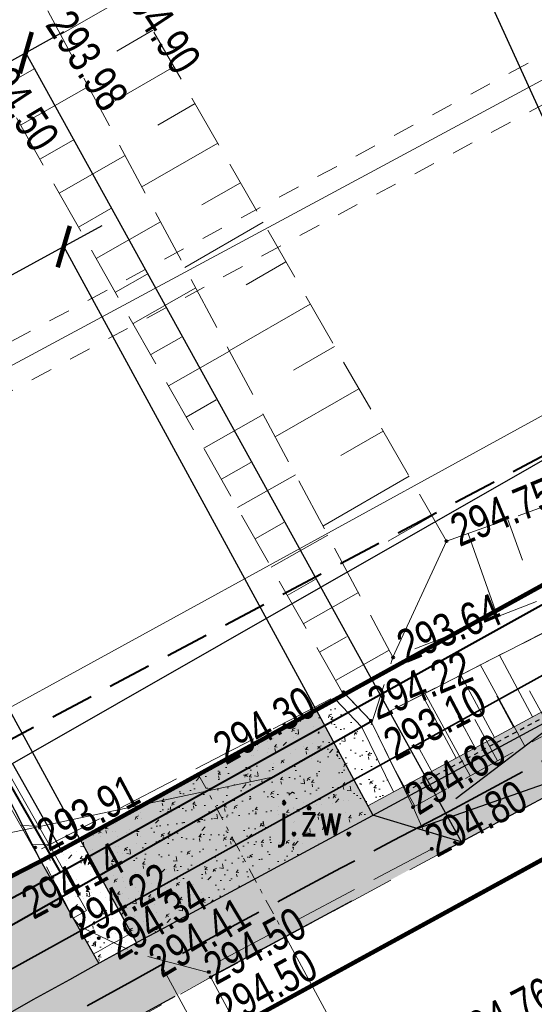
# Model space of a CAD drawing. Header units: metres. Extents: x 7437397 to 7437781, y 5556608 to 5556944.
# Tile 41 of 58: x 7437631 to 7437642, y 5556741 to 5556763. Entities that reach past the tile are written whole.
import ezdxf

# ---------------------------------------------------------------- set-up
doc = ezdxf.new("R2010")
doc.units = ezdxf.units.M
doc.header["$MEASUREMENT"] = 0
for name, pattern in [('0.5_0.5', [1.5, 0.5, -0.5, 0.5]), ('314-500', [2.5, 2, -0.5]), ('BUBZ01-500', [1.75, 1.25, -0.5]), ('DGN Style 2', [6.14715, 3.68829, -2.45886]), ('DGN Style 3', [8.60601, 6.14715, -2.45886]), ('DGN Style 4', [0.717182, 0.358367, -0.179184, 0.000447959, -0.179184]), ('KTCR02-500', [1.5, 1, -0.5]), ('KTJZ01-500', [2, 1.5, -0.5])]:
    doc.linetypes.add(name, pattern=pattern)
doc.layers.get('0').update_dxf_attribs({"color": 250, "lineweight": 5})
for name, color, linetype, lineweight in [('203-Punkt załamania granicy działki nie stabilizowany', 7, 'Continuous', 5), ('_PROJ_WYMIARY', 7, 'Continuous', 9), ('_PROJ_ZAGOSPODAROWANIE', 7, 'Continuous', 13), ('ARCH_HATCH', 7, 'Continuous', 13), ('BUBZ01', 250, 'Continuous', 5), ('BUBZ01_1', 250, 'Continuous', 5), ('BUIB02_01', 250, 'Continuous', 5), ('BUIB05_01', 250, 'Continuous', 5), ('BUUD02_01', 250, 'Continuous', 5), ('D_kilometraz', 7, 'Continuous', 13), ('D_krawedz swobodna jezdni', 7, 'DGN Style 2', 30), ('D_kraweznik', 7, 'Continuous', 30), ('D_kraweznik obnizony', 7, 'DGN Style 2', 30), ('D_obrzeze', 7, 'Continuous', 30), ('D_opis trasy', 7, 'Continuous', 13), ('D_opisy', 7, 'Continuous', 13), ('D_osie', 7, 'DGN Style 4', 13), ('D_pobocze', 7, 'Continuous', 13), ('D_rampa', 7, 'DGN Style 2', 30), ('D_skarpa', 7, 'DGN Style 3', 20), ('D_skarpa-symbol', 7, 'Continuous', 20), ('EGBD03', 250, 'Continuous', 5), ('EGBP04_03', 250, 'Continuous', 5), ('Elektryka_kanalizacja_technologiczna', 240, '314-500', 35), ('ELEKTRYKA_TRASY', 1, 'Continuous', 35), ('GAZ', 50, 'Continuous', 30), ('KTJZ01', 250, 'Continuous', 5), ('MPZP', 250, 'Continuous', 5), ('punkt wysokościowy sztuczny', 7, 'Continuous', 5), ('RTPW01', 250, 'Continuous', 5), ('RTPW02', 250, 'Continuous', 5), ('rzedne dla projektanta', 250, 'Continuous', 5), ('SUPG_01', 250, 'Continuous', 5), ('SUPT_01', 250, 'Continuous', 5)]:
    doc.layers.add(name, color=color, linetype=linetype, lineweight=lineweight)
doc.layers.add('D_balustrada', color=7, linetype='0.5_0.5', lineweight=30, true_color=0x00968f)
doc.styles.add('ROMANS', font='arial.ttf', dxfattribs={"width": 0.8})
doc.styles.get("Standard").update_dxf_attribs({"font": 'txt.shx', "width": 0.75})
doc.dimstyles.new('1-500', dxfattribs={"dimscale": 10, "dimtxt": 0.1, "dimasz": 0.07, "dimexe": 0, "dimexo": 0, "dimgap": 0.05, "dimtad": 1, "dimdec": 1, "dimrnd": 0.08, "dimzin": 0, "dimtxsty": 'ROMANS', "dimblk": 'ARCHTICK', "dimcen": 0.02, "dimdle": 0.1, "dimclrt": 256, "dimadec": 0, "dimazin": 0, "dimtfac": 0.666667, "dimtdec": 1, "dimtofl": 0, "dimtmove": 1, "dimatfit": 2, "dimfxl": 0, "dimtolj": 1, "dimtzin": 0, "dimarcsym": 0})
pattern_1 = [(50, (0, 0), (0.7172601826, -0.062752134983), [0.075, -0.825]), (355, (0, 0), (-0.138751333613, 0.7521921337), [0.06, -0.66]), (100.45144446, (0.0598, -0.0052), (0.578508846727, 0.68943999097), [0.063740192, -0.701142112]), (46.1842, (0, 0.2), (1.06724133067, -0.16551928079), [0.1125, -1.2375]), (96.63563549, (0.0889, 0.1862), (0.93466194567, 0.97411860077), [0.095610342, -1.05171376]), (351.18416399, (0, 0.2), (0.93466194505, 0.97411860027), [0.09, -0.990000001]), (21, (0.1, 0.15), (0.59690705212, -0.402618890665), [0.075, -0.825]), (326, (0.1, 0.15), (0.24331533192, 0.725150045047), [0.06, -0.66]), (71.45144474, (0.14974, 0.11645), (0.84022237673, 0.322531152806), [0.06374019, -0.701142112]), (37.5, (0, 0), (0.012159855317, 0.332893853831), [0, -0.652, 0, -0.67, 0, -0.6625]), (7.5, (0, 0), (0.263069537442, 0.394411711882), [0, -0.382, 0, -0.637, 0, -0.2525]), (327.5, (-0.223, 0), (0.5338224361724, -0.022554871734), [0, -0.25, 0, -0.78, 0, -1.035]), (317.5, (-0.323, 0), (0.583186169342, 0.100104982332), [0, -0.325, 0, -0.518, 0, -0.735])]

# ---------------------------------------------------------------- blocks, each defined once
blk = doc.blocks.new('203')
at = {"layer": '203-Punkt załamania granicy działki nie stabilizowany', "linetype": 'Continuous', "lineweight": 13}
h = blk.add_hatch(color=96, dxfattribs=at)
edge = h.paths.add_edge_path()
edge.add_arc((0, 0), 0.45, 0, 360)
blk = doc.blocks.new('PW02')
at = {"layer": 'punkt wysokościowy sztuczny', "linetype": 'Continuous', "lineweight": 13}
h = blk.add_hatch(color=0, dxfattribs=at)
edge = h.paths.add_edge_path()
edge.add_arc((0, 0), 0.45, 0, 360)
blk = doc.blocks.new('_ArchTick')
at = {"color": 0, "linetype": 'ByBlock', "const_width": 0.15}
blk.add_lwpolyline([(-0.5, -0.5), (0.5, 0.5)], dxfattribs=at)
blk = doc.blocks.new('*D55')
at = {"layer": '_PROJ_WYMIARY', "color": 0, "lineweight": -2, "transparency": 16777216}
for p, q in [((7437618.583, 5556751.178), (7437626.495, 5556755.227)), ((7437631.127, 5556743.978), (7437625.604, 5556754.771)), ((7437624.996, 5556740.841), (7437619.473, 5556751.633))]:
    blk.add_line(p, q, dxfattribs=at)
at = {"layer": 'Defpoints', "color": 0, "transparency": 16777216}
for p in [(7437625.604, 5556754.771), (7437631.127, 5556743.978), (7437624.996, 5556740.841)]:
    blk.add_point(p, dxfattribs=at)
at = {"layer": '_PROJ_WYMIARY', "color": 0, "lineweight": -2, "transparency": 16777216, "xscale": 0.7000000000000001, "yscale": 0.7000000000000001, "zscale": 0.7000000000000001}
for p, rotation in [((7437625.604, 5556754.771), 27.1006122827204), ((7437619.473, 5556751.633), 207.1006122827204)]:
    blk.add_blockref('_ArchTick', p, dxfattribs=dict(at, rotation=rotation))
at = {"layer": '_PROJ_WYMIARY', "transparency": 16777216, "insert": (7437622.037, 5556754.182), "char_height": 1, "attachment_point": 5, "rotation": 27.1006, "style": 'ROMANS', "bg_fill": 3, "box_fill_scale": 1.25, "bg_fill_color": 256, "bg_fill_true_color": 13158600, "bg_fill_transparency": 0}
blk.add_mtext('\\A1;6,9', dxfattribs=at)
blk = doc.blocks.new('*D56')
at = {"layer": '_PROJ_WYMIARY', "color": 0, "lineweight": -2, "transparency": 16777216}
for p, q in [((7437632.533, 5556758.581), (7437625.337, 5556754.656)), ((7437637.464, 5556747.455), (7437631.655, 5556758.102)), ((7437632.024, 5556744.487), (7437626.215, 5556755.135))]:
    blk.add_line(p, q, dxfattribs=at)
at = {"layer": 'Defpoints', "color": 0, "transparency": 16777216}
for p in [(7437626.215, 5556755.135), (7437637.464, 5556747.455), (7437632.024, 5556744.487)]:
    blk.add_point(p, dxfattribs=at)
at = {"layer": '_PROJ_WYMIARY', "color": 0, "lineweight": -2, "transparency": 16777216, "xscale": 0.7000000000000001, "yscale": 0.7000000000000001, "zscale": 0.7000000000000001}
for p, rotation in [((7437631.655, 5556758.102), 28.61385684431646), ((7437626.215, 5556755.135), 208.6138568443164)]:
    blk.add_blockref('_ArchTick', p, dxfattribs=dict(at, rotation=rotation))
at = {"layer": '_PROJ_WYMIARY', "transparency": 16777216, "insert": (7437628.408, 5556757.585), "char_height": 1, "attachment_point": 5, "rotation": 28.6139, "style": 'ROMANS', "bg_fill": 3, "box_fill_scale": 1.25, "bg_fill_color": 256, "bg_fill_true_color": 13158600, "bg_fill_transparency": 0}
blk.add_mtext('\\A1;6,2', dxfattribs=at)
blk = doc.blocks.new('*D57')
at = {"layer": '_PROJ_WYMIARY', "color": 0, "lineweight": -2, "transparency": 16777216}
for p, q in [((7437614.75, 5556753.699), (7437631.658, 5556763.043)), ((7437640.806, 5556744.421), (7437630.783, 5556762.559)), ((7437625.649, 5556736.045), (7437615.625, 5556754.183))]:
    blk.add_line(p, q, dxfattribs=at)
at = {"layer": 'Defpoints', "color": 0, "transparency": 16777216}
for p in [(7437630.783, 5556762.559), (7437640.806, 5556744.421), (7437625.649, 5556736.045)]:
    blk.add_point(p, dxfattribs=at)
at = {"layer": '_PROJ_WYMIARY', "color": 0, "lineweight": -2, "transparency": 16777216, "xscale": 0.7000000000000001, "yscale": 0.7000000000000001, "zscale": 0.7000000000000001}
for p, rotation in [((7437630.783, 5556762.559), 28.92677476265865), ((7437615.625, 5556754.183), 208.9267747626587)]:
    blk.add_blockref('_ArchTick', p, dxfattribs=dict(at, rotation=rotation))
at = {"layer": '_PROJ_WYMIARY', "transparency": 16777216, "insert": (7437622.671, 5556759.335), "char_height": 1, "attachment_point": 5, "rotation": 28.9268, "style": 'ROMANS', "bg_fill": 3, "box_fill_scale": 1.25, "bg_fill_color": 256, "bg_fill_true_color": 13158600, "bg_fill_transparency": 0}
blk.add_mtext('\\A1;17,3', dxfattribs=at)
blk = doc.blocks.new('*D82')
at = {"layer": '_PROJ_WYMIARY', "color": 0, "lineweight": -2, "transparency": 16777216}
for p, q in [((7437593.141, 5556750.962), (7437665.546, 5556790.968)), ((7437678.448, 5556765.55), (7437664.671, 5556790.484)), ((7437607.793, 5556726.511), (7437594.016, 5556751.446))]:
    blk.add_line(p, q, dxfattribs=at)
at = {"layer": 'Defpoints', "color": 0}
for p in [(7437664.671, 5556790.484), (7437678.448, 5556765.55), (7437607.793, 5556726.511)]:
    blk.add_point(p, dxfattribs=at)
at = {"layer": '_PROJ_WYMIARY', "color": 0, "lineweight": -2, "transparency": 16777216, "xscale": 0.7000000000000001, "yscale": 0.7000000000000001, "zscale": 0.7000000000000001}
for p, rotation in [((7437664.671, 5556790.484), 28.92180774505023), ((7437594.016, 5556751.446), 208.9218077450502)]:
    blk.add_blockref('_ArchTick', p, dxfattribs=dict(at, rotation=rotation))
at = {"layer": '_PROJ_WYMIARY', "transparency": 16777216, "insert": (7437628.811, 5556771.928), "char_height": 1, "attachment_point": 5, "rotation": 28.9218, "style": 'ROMANS', "bg_fill": 3, "box_fill_scale": 1.25, "bg_fill_color": 256, "bg_fill_true_color": 13158600, "bg_fill_transparency": 0}
blk.add_mtext('\\A1;80,7', dxfattribs=at)
blk = doc.blocks.new('*D87')
at = {"layer": '_PROJ_WYMIARY', "color": 0, "lineweight": -2, "transparency": 16777216}
for p, q in [((7437611.427, 5556762.122), (7437637.8, 5556774.159)), ((7437647.728, 5556750), (7437636.891, 5556773.744)), ((7437623.956, 5556737.08), (7437612.337, 5556762.537))]:
    blk.add_line(p, q, dxfattribs=at)
at = {"layer": 'Defpoints', "color": 0}
for p in [(7437636.891, 5556773.744), (7437647.728, 5556750), (7437623.956, 5556737.08)]:
    blk.add_point(p, dxfattribs=at)
at = {"layer": '_PROJ_WYMIARY', "color": 0, "lineweight": -2, "transparency": 16777216, "xscale": 0.7000000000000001, "yscale": 0.7000000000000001, "zscale": 0.7000000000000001}
for p, rotation in [((7437636.891, 5556773.744), 24.53300016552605), ((7437612.337, 5556762.537), 204.533000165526)]:
    blk.add_blockref('_ArchTick', p, dxfattribs=dict(at, rotation=rotation))
at = {"layer": '_PROJ_WYMIARY', "transparency": 16777216, "insert": (7437624.157, 5556769.142), "char_height": 1, "attachment_point": 5, "rotation": 24.533, "style": 'ROMANS', "bg_fill": 3, "box_fill_scale": 1.25, "bg_fill_color": 256, "bg_fill_true_color": 13158600, "bg_fill_transparency": 0}
blk.add_mtext('\\A1;27,0', dxfattribs=at)
blk = doc.blocks.new('*D88')
at = {"layer": '_PROJ_WYMIARY', "color": 0, "lineweight": -2, "transparency": 16777216}
for p, q in [((7437635.981, 5556773.329), (7437662.296, 5556785.339)), ((7437671.539, 5556762.681), (7437661.387, 5556784.924)), ((7437647.728, 5556750), (7437636.891, 5556773.744))]:
    blk.add_line(p, q, dxfattribs=at)
at = {"layer": 'Defpoints', "color": 0}
for p in [(7437661.387, 5556784.924), (7437671.539, 5556762.681), (7437647.728, 5556750)]:
    blk.add_point(p, dxfattribs=at)
at = {"layer": '_PROJ_WYMIARY', "color": 0, "lineweight": -2, "transparency": 16777216, "xscale": 0.7000000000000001, "yscale": 0.7000000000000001, "zscale": 0.7000000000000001}
for p, rotation in [((7437661.387, 5556784.924), 24.53300016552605), ((7437636.891, 5556773.744), 204.533000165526)]:
    blk.add_blockref('_ArchTick', p, dxfattribs=dict(at, rotation=rotation))
at = {"layer": '_PROJ_WYMIARY', "transparency": 16777216, "insert": (7437648.681, 5556780.336), "char_height": 1, "attachment_point": 5, "rotation": 24.533, "style": 'ROMANS', "bg_fill": 3, "box_fill_scale": 1.25, "bg_fill_color": 256, "bg_fill_true_color": 13158600, "bg_fill_transparency": 0}
blk.add_mtext('\\A1;27,0', dxfattribs=at)

msp = doc.modelspace()

# ---------------------------------------------------------------- hatches: boundary and pattern name
at = {"layer": '_PROJ_ZAGOSPODAROWANIE'}
h = msp.add_hatch(dxfattribs=at)
h.set_pattern_fill('AR-CONC', color=251, scale=0.1, style=0)
h.set_pattern_definition(pattern_1)
h.paths.add_polyline_path([(7437638.768, 5556745.033), (7437684.009, 5556769.397), (7437683.89, 5556769.617), (7437679.419, 5556767.209), (7437678.979, 5556766.972), (7437678.538, 5556766.734), (7437678.098, 5556766.497), (7437677.658, 5556766.26), (7437677.218, 5556766.023), (7437676.777, 5556765.786), (7437676.337, 5556765.549), (7437675.897, 5556765.312), (7437675.457, 5556765.075), (7437675.017, 5556764.838), (7437674.576, 5556764.601), (7437674.136, 5556764.364), (7437673.696, 5556764.127), (7437673.256, 5556763.89), (7437672.815, 5556763.652), (7437672.375, 5556763.415), (7437671.935, 5556763.178), (7437671.495, 5556762.941), (7437671.055, 5556762.704), (7437670.614, 5556762.467), (7437670.174, 5556762.23), (7437669.734, 5556761.993), (7437669.294, 5556761.756), (7437668.853, 5556761.519), (7437668.413, 5556761.282), (7437667.973, 5556761.045), (7437667.533, 5556760.808), (7437667.093, 5556760.571), (7437666.652, 5556760.333), (7437666.212, 5556760.096), (7437665.772, 5556759.859), (7437665.332, 5556759.622), (7437664.891, 5556759.385), (7437664.451, 5556759.148), (7437664.011, 5556758.911), (7437663.571, 5556758.674), (7437663.131, 5556758.437), (7437662.69, 5556758.2), (7437662.25, 5556757.963), (7437661.81, 5556757.726), (7437661.37, 5556757.489), (7437660.929, 5556757.251), (7437660.489, 5556757.014), (7437660.049, 5556756.777), (7437659.609, 5556756.54), (7437659.169, 5556756.303), (7437658.728, 5556756.066), (7437658.288, 5556755.829), (7437657.848, 5556755.592), (7437657.408, 5556755.355), (7437656.967, 5556755.118), (7437656.527, 5556754.881), (7437656.087, 5556754.644), (7437655.647, 5556754.407), (7437655.207, 5556754.169), (7437654.766, 5556753.932), (7437654.326, 5556753.695), (7437653.886, 5556753.458), (7437653.446, 5556753.221), (7437653.005, 5556752.984), (7437652.565, 5556752.747), (7437652.125, 5556752.51), (7437651.685, 5556752.273), (7437651.245, 5556752.036), (7437650.804, 5556751.799), (7437650.364, 5556751.562), (7437649.924, 5556751.325), (7437649.484, 5556751.088), (7437649.043, 5556750.85), (7437648.603, 5556750.613), (7437648.163, 5556750.376), (7437647.723, 5556750.139), (7437647.283, 5556749.902), (7437646.842, 5556749.665), (7437646.402, 5556749.428), (7437645.962, 5556749.191), (7437645.522, 5556748.954), (7437645.081, 5556748.717), (7437644.641, 5556748.48), (7437644.201, 5556748.243), (7437643.761, 5556748.006), (7437643.321, 5556747.768), (7437642.88, 5556747.531), (7437642.44, 5556747.294), (7437642, 5556747.057), (7437641.56, 5556746.82), (7437641.119, 5556746.583), (7437640.679, 5556746.346), (7437639.24, 5556745.571), (7437638.65, 5556745.253)])
h = msp.add_hatch(dxfattribs=at)
h.set_pattern_fill('AR-CONC', color=250, scale=0.1, style=0)
h.set_pattern_definition(pattern_1)
h.paths.add_polyline_path([(7437638.768, 5556745.033), (7437684.009, 5556769.397), (7437683.89, 5556769.617), (7437679.419, 5556767.209), (7437678.979, 5556766.972), (7437678.538, 5556766.734), (7437678.098, 5556766.497), (7437677.658, 5556766.26), (7437677.218, 5556766.023), (7437676.777, 5556765.786), (7437676.337, 5556765.549), (7437675.897, 5556765.312), (7437675.457, 5556765.075), (7437675.017, 5556764.838), (7437674.576, 5556764.601), (7437674.136, 5556764.364), (7437673.696, 5556764.127), (7437673.256, 5556763.89), (7437672.815, 5556763.652), (7437672.375, 5556763.415), (7437671.935, 5556763.178), (7437671.495, 5556762.941), (7437671.055, 5556762.704), (7437670.614, 5556762.467), (7437670.174, 5556762.23), (7437669.734, 5556761.993), (7437669.294, 5556761.756), (7437668.853, 5556761.519), (7437668.413, 5556761.282), (7437667.973, 5556761.045), (7437667.533, 5556760.808), (7437667.093, 5556760.571), (7437666.652, 5556760.333), (7437666.212, 5556760.096), (7437665.772, 5556759.859), (7437665.332, 5556759.622), (7437664.891, 5556759.385), (7437664.451, 5556759.148), (7437664.011, 5556758.911), (7437663.571, 5556758.674), (7437663.131, 5556758.437), (7437662.69, 5556758.2), (7437662.25, 5556757.963), (7437661.81, 5556757.726), (7437661.37, 5556757.489), (7437660.929, 5556757.251), (7437660.489, 5556757.014), (7437660.049, 5556756.777), (7437659.609, 5556756.54), (7437659.169, 5556756.303), (7437658.728, 5556756.066), (7437658.288, 5556755.829), (7437657.848, 5556755.592), (7437657.408, 5556755.355), (7437656.967, 5556755.118), (7437656.527, 5556754.881), (7437656.087, 5556754.644), (7437655.647, 5556754.407), (7437655.207, 5556754.169), (7437654.766, 5556753.932), (7437654.326, 5556753.695), (7437653.886, 5556753.458), (7437653.446, 5556753.221), (7437653.005, 5556752.984), (7437652.565, 5556752.747), (7437652.125, 5556752.51), (7437651.685, 5556752.273), (7437651.245, 5556752.036), (7437650.804, 5556751.799), (7437650.364, 5556751.562), (7437649.924, 5556751.325), (7437649.484, 5556751.088), (7437649.043, 5556750.85), (7437648.603, 5556750.613), (7437648.163, 5556750.376), (7437647.723, 5556750.139), (7437647.283, 5556749.902), (7437646.842, 5556749.665), (7437646.402, 5556749.428), (7437645.962, 5556749.191), (7437645.522, 5556748.954), (7437645.081, 5556748.717), (7437644.641, 5556748.48), (7437644.201, 5556748.243), (7437643.761, 5556748.006), (7437643.321, 5556747.768), (7437642.88, 5556747.531), (7437642.44, 5556747.294), (7437642, 5556747.057), (7437641.56, 5556746.82), (7437641.119, 5556746.583), (7437640.679, 5556746.346), (7437639.24, 5556745.571), (7437638.65, 5556745.253)])
h = msp.add_hatch(dxfattribs=at)
h.set_pattern_fill('AR-CONC', color=251, scale=0.1, style=0)
h.set_pattern_definition(pattern_1)
h.paths.add_polyline_path([(7437638.512, 5556747.055), (7437637.903, 5556747.694), (7437637.465, 5556747.453), (7437638.65, 5556745.253), (7437639.24, 5556745.571)])
h = msp.add_hatch(dxfattribs=at)
h.set_pattern_fill('AR-CONC', color=250, scale=0.1, style=0)
h.set_pattern_definition(pattern_1)
h.paths.add_polyline_path([(7437638.512, 5556747.055), (7437637.903, 5556747.694), (7437637.465, 5556747.453), (7437638.65, 5556745.253), (7437639.24, 5556745.571)])
h = msp.add_hatch(dxfattribs=at)
h.set_pattern_fill('AR-CONC', color=250, scale=0.1, style=0)
h.set_pattern_definition(pattern_1)
h.paths.add_polyline_path([(7437637.465, 5556747.453), (7437634.758, 5556745.961), (7437636.047, 5556743.567), (7437638.768, 5556745.033), (7437638.65, 5556745.253)])
h = msp.add_hatch(dxfattribs=at)
h.set_pattern_fill('AR-CONC', color=250, scale=0.1, style=0)
h.set_pattern_definition(pattern_1)
h.paths.add_polyline_path([(7437633.326, 5556742.1, -0.000938), (7437634.321, 5556742.638), (7437636.047, 5556743.567), (7437634.758, 5556745.961), (7437632.038, 5556744.461), (7437633.206, 5556742.319), (7437633.326, 5556742.1)])
h = msp.add_hatch(dxfattribs=at)
h.set_pattern_fill('AR-CONC', color=251, scale=0.1, style=0)
h.set_pattern_definition(pattern_1)
h.paths.add_polyline_path([(7437632.338, 5556741.846, -0.00082), (7437633.206, 5556742.319), (7437632.038, 5556744.461), (7437631.6, 5556744.22), (7437631.127, 5556743.978)])
h = msp.add_hatch(dxfattribs=at)
h.set_pattern_fill('AR-CONC', color=250, scale=0.1, style=0)
h.set_pattern_definition(pattern_1)
h.paths.add_polyline_path([(7437632.338, 5556741.846, -0.00082), (7437633.206, 5556742.319), (7437632.038, 5556744.461), (7437631.6, 5556744.22), (7437631.127, 5556743.978)])
h = msp.add_hatch(dxfattribs=at)
h.set_pattern_fill('AR-CONC', color=251, scale=0.1, style=0)
h.set_pattern_definition(pattern_1)
h.paths.add_polyline_path([(7437632.461, 5556741.628, -0.000817), (7437633.326, 5556742.1), (7437633.326, 5556742.1), (7437633.206, 5556742.319, 0.00082), (7437632.338, 5556741.846)])
h = msp.add_hatch(dxfattribs=at)
h.set_pattern_fill('AR-CONC', color=250, scale=0.1, style=0)
h.set_pattern_definition(pattern_1)
h.paths.add_polyline_path([(7437632.461, 5556741.628, -0.000817), (7437633.326, 5556742.1), (7437633.326, 5556742.1), (7437633.206, 5556742.319, 0.00082), (7437632.338, 5556741.846)])
at = {"layer": 'ARCH_HATCH', "linetype": 'Continuous', "lineweight": 25, "true_color": 0x97999b}
h = msp.add_hatch(color=253, dxfattribs=at)
h.dxf.hatch_style = 1
h.paths.add_polyline_path([(7437684.009, 5556769.397), (7437638.768, 5556745.033), (7437640.8, 5556744.423), (7437651.173, 5556750.01), (7437651.613, 5556750.247), (7437652.141, 5556750.531), (7437652.582, 5556750.768), (7437678.765, 5556764.869, 0.109552)])
at = {"layer": 'ARCH_HATCH', "linetype": 'Continuous', "lineweight": 35, "true_color": 0x75787b}
h = msp.add_hatch(color=8, dxfattribs=at)
h.dxf.hatch_style = 1
h.paths.add_polyline_path([(7437637.465, 5556747.453), (7437634.758, 5556745.961), (7437636.047, 5556743.567), (7437638.768, 5556745.033), (7437638.65, 5556745.253)])
h = msp.add_hatch(color=8, dxfattribs=at)
h.dxf.hatch_style = 1
h.paths.add_polyline_path([(7437633.326, 5556742.1, -0.000938), (7437634.321, 5556742.638), (7437636.047, 5556743.567), (7437634.758, 5556745.961), (7437632.038, 5556744.461), (7437633.206, 5556742.319), (7437633.326, 5556742.1)])
h = msp.add_hatch(color=8, dxfattribs=at)
h.dxf.hatch_style = 1
h.paths.add_polyline_path([(7437636.758, 5556742.247), (7437640.8, 5556744.423), (7437638.768, 5556745.033), (7437636.047, 5556743.567)])
h = msp.add_hatch(color=8, dxfattribs=at)
h.dxf.hatch_style = 1
h.paths.add_polyline_path([(7437629.394, 5556739.925, -0.002909), (7437632.461, 5556741.628), (7437632.338, 5556741.846), (7437631.127, 5556743.978), (7437628.01, 5556742.383)])
h = msp.add_hatch(color=8, dxfattribs=at)
h.dxf.hatch_style = 1
h.paths.add_polyline_path([(7437630.13, 5556738.618, -0.004664), (7437635.032, 5556741.317), (7437636.758, 5556742.247), (7437636.047, 5556743.567), (7437634.321, 5556742.638, 0.004664), (7437629.394, 5556739.925)])

# ---------------------------------------------------------------- linework, layer by layer
at = {"layer": '_PROJ_WYMIARY'}
msp.add_lwpolyline([(7437621.91, 5556742.83), (7437636.486, 5556745.916)], dxfattribs=at)
at = {"layer": '_PROJ_ZAGOSPODAROWANIE', "color": 132, "linetype": '314-500', "true_color": 0x00c1d5}
msp.add_lwpolyline([(7437535.451, 5556693.636, 0.1, 0.1, 0), (7437587.796, 5556719.928, 0.1, 0.1, 0), (7437588.887, 5556721.392, 0.1, 0.1, 0), (7437596.853, 5556725.825, 0.1, 0.1, 0), (7437609.876, 5556733.065, 0.1, 0.1, 0), (7437612.907, 5556734.654, 0.1, 0.1, 0), (7437631.127, 5556743.978, 0.1, 0.1, 0), (7437638.748, 5556748.16, 0.1, 0.1, 0), (7437651.337, 5556755.099, 0.1, 0.1, 0), (7437661.046, 5556760.397, 0.1, 0.1, 0), (7437671.575, 5556766.01, 0.1, 0.1, 0), (7437677.838, 5556769.349, 0.1, 0.1, 0), (7437680.108, 5556770.559, 0.1, 0.1, 0), (7437683.485, 5556772.325, 0.1, 0.1, 0), (7437686.039, 5556767.721, 0.1, 0.1, 0), (7437559.6, 5556698.616, 0, 0, 0)], format="xyseb", dxfattribs=at)
at = {"layer": 'BUBZ01', "color": 7, "linetype": 'BUBZ01-500', "lineweight": 13}
for p, q in [((7437640.461, 5556751.33), (7437632.96, 5556764.373)), ((7437629.701, 5556762.587), (7437638.09, 5556747.805)), ((7437649.055, 5556752.478), (7437639.226, 5556748.664))]:
    msp.add_line(p, q, dxfattribs=at)
at = {"layer": 'BUBZ01', "color": 7, "linetype": 'BUBZ01-500', "lineweight": 13, "flags": 128}
for points in [[(7437631.291, 5556763.521), (7437639.226, 5556748.664), (7437638.726, 5556747.113)], [(7437649.055, 5556752.478), (7437665.84, 5556761.7), (7437669.56, 5556761.45), (7437655.14, 5556753.67), (7437639.69, 5556745.22), (7437638.72, 5556747.2), (7437649.055, 5556752.478)], [(7437640.461, 5556751.33), (7437648.35, 5556754.145)]]:
    msp.add_lwpolyline(points, dxfattribs=at)
at = {"layer": 'BUBZ01', "color": 7, "linetype": 'Continuous', "lineweight": 13, "flags": 128}
for points in [[(7437642.26, 5556746.62), (7437641.23, 5556748.5)], [(7437641, 5556745.94), (7437639.96, 5556747.84)], [(7437642.88, 5556746.96), (7437642.37, 5556747.89)], [(7437641.63, 5556746.28), (7437641.11, 5556747.23)], [(7437640.37, 5556745.59), (7437639.84, 5556746.55)], [(7437639.73, 5556745.24), (7437639.24, 5556746.14)]]:
    msp.add_lwpolyline(points, dxfattribs=at)
at = {"layer": 'BUBZ01_1', "color": 7, "linetype": 'Continuous', "lineweight": 13}
for p, q in [((7437631.582, 5556762.976), (7437633.221, 5556763.919)), ((7437632.873, 5556762.596), (7437633.706, 5556763.075)), ((7437630.972, 5556762.189), (7437630.181, 5556761.74)), ((7437632.499, 5556761.258), (7437634.191, 5556762.232)), ((7437632.221, 5556761.779), (7437630.662, 5556760.894)), ((7437633.817, 5556760.894), (7437634.677, 5556761.388)), ((7437631.875, 5556760.549), (7437631.105, 5556760.112)), ((7437633.452, 5556759.475), (7437635.199, 5556760.48)), ((7437633.068, 5556760.193), (7437631.549, 5556759.331)), ((7437634.834, 5556759.06), (7437635.722, 5556759.571)), ((7437632.742, 5556758.975), (7437631.992, 5556758.549)), ((7437633.88, 5556758.674), (7437632.399, 5556757.833)), ((7437634.44, 5556757.625), (7437636.244, 5556758.663)), ((7437635.85, 5556757.227), (7437636.767, 5556757.754)), ((7437633.573, 5556757.466), (7437632.842, 5556757.052)), ((7437634.691, 5556757.154), (7437633.249, 5556756.335)), ((7437635.463, 5556755.709), (7437637.326, 5556756.781)), ((7437634.367, 5556756.023), (7437633.655, 5556755.619)), ((7437635.468, 5556755.701), (7437634.062, 5556754.903)), ((7437636.939, 5556755.263), (7437637.886, 5556755.808)), ((7437636.522, 5556753.727), (7437638.446, 5556754.834)), ((7437635.162, 5556754.58), (7437634.468, 5556754.186)), ((7437636.244, 5556754.247), (7437634.875, 5556753.47)), ((7437638.028, 5556753.299), (7437639.006, 5556753.861)), ((7437635.957, 5556753.137), (7437635.281, 5556752.754)), ((7437636.985, 5556752.86), (7437635.651, 5556752.103)), ((7437637.615, 5556751.68), (7437639.603, 5556752.823)), ((7437639.118, 5556751.334), (7437640.126, 5556751.914)), ((7437636.715, 5556751.76), (7437636.057, 5556751.386)), ((7437642.206, 5556750.892), (7437641.87, 5556751.833)), ((7437637.726, 5556751.472), (7437636.427, 5556750.735)), ((7437641.635, 5556749.599), (7437640.954, 5556751.506)), ((7437640.461, 5556751.33), (7437639.226, 5556748.664)), ((7437637.438, 5556750.448), (7437636.797, 5556750.084)), ((7437638.432, 5556750.151), (7437637.166, 5556749.433)), ((7437638.16, 5556749.136), (7437637.536, 5556748.781)), ((7437639.138, 5556748.83), (7437637.905, 5556748.13))]:
    msp.add_line(p, q, dxfattribs=at)
at = {"layer": 'BUIB02_01', "color": 212, "linetype": 'Continuous', "lineweight": 40, "flags": 128}
for points in [[(7437631.582, 5556743.722), (7437658.25, 5556758.524), (7437681.414, 5556770.995), (7437736.328, 5556800.083), (7437739.446, 5556801.87)], [(7437471.018, 5556680.168), (7437490.105, 5556682.798), (7437506.941, 5556685.963), (7437514.516, 5556687.29), (7437530.92, 5556693.586), (7437543.72, 5556699.172), (7437579.76, 5556716.205), (7437631.582, 5556743.722), (7437615.039, 5556772.576)]]:
    msp.add_lwpolyline(points, dxfattribs=at)
at = {"layer": 'BUIB02_01', "color": 7, "linetype": 'Continuous', "lineweight": 13, "flags": 128}
msp.add_lwpolyline([(7437638.09, 5556747.86), (7437638.72, 5556747.2), (7437639.69, 5556745.22)], dxfattribs=at)
at = {"layer": 'BUIB05_01', "color": 7, "linetype": 'Continuous', "lineweight": 40}
msp.add_line((7437638.72, 5556747.18), (7437623.98, 5556738.84), dxfattribs=at)
at = {"layer": 'BUUD02_01', "color": 7, "linetype": 'Continuous', "lineweight": 13, "flags": 128}
for points in [[(7437627.26, 5556751.49), (7437632.18, 5556742.84)], [(7437626.96, 5556751.32), (7437631.87, 5556742.67)], [(7437630.66, 5556744.8), (7437631.07, 5556744.78)], [(7437630.91, 5556744.36), (7437631.32, 5556744.35)], [(7437632.18, 5556742.84), (7437631.87, 5556742.67)]]:
    msp.add_lwpolyline(points, dxfattribs=at)
at = {"layer": 'D_skarpa-symbol', "flags": 128}
for points in [[(7437642.44, 5556747.294), (7437641.677, 5556748.71)], [(7437642, 5556747.057), (7437641.616, 5556747.77)]]:
    msp.add_lwpolyline(points, dxfattribs=at)
at = {"layer": 'Elektryka_kanalizacja_technologiczna'}
msp.add_line((7437640.444, 5556745.084), (7437678.375, 5556765.511), dxfattribs=at)
at = {"layer": 'ELEKTRYKA_TRASY', "linetype": 'Continuous'}
msp.add_lwpolyline([(7437624.016, 5556736.97), (7437623.608, 5556737.72), (7437647.306, 5556750.81), (7437647.715, 5556750.008)], dxfattribs=at)
at = {"layer": 'GAZ', "linetype": '0.5_0.5', "lineweight": 20}
for points in [[(7437596.987, 5556737.911), (7437664.663, 5556774.332), (7437657.704, 5556784.961)], [(7437597.461, 5556737.031), (7437665.632, 5556773.718)]]:
    msp.add_lwpolyline(points, dxfattribs=at)
at = {"layer": 'KTJZ01', "color": 7, "linetype": 'KTJZ01-500', "lineweight": 13, "flags": 128}
for points in [[(7437487.24, 5556665.88), (7437500.01, 5556668.65), (7437509.93, 5556671.34), (7437514.81, 5556672.66), (7437528.54, 5556677.57), (7437546.18, 5556685.08), (7437562.31, 5556693.39), (7437575.78, 5556700.17), (7437584.6, 5556705.2), (7437599.33, 5556712.79), (7437607.41, 5556717.03), (7437624.22, 5556725.75), (7437636.91, 5556731.79), (7437639.91, 5556733.3), (7437648.13, 5556737.1), (7437664.08, 5556744.94), (7437674.41, 5556750.47), (7437695.47, 5556762.01), (7437726.23, 5556778.98), (7437745.592, 5556790.579), (7437740.524, 5556799.89), (7437726.071, 5556794.065), (7437721.424, 5556793.261), (7437718.653, 5556793.684), (7437716.454, 5556794.853), (7437714.78, 5556796.65), (7437713.44, 5556798.18), (7437704.05, 5556814.76), (7437696.46, 5556806.77), (7437698.53, 5556806.84), (7437700.74, 5556806.26), (7437702.79, 5556804.94), (7437704.06, 5556803.16), (7437709.44, 5556793.77), (7437711.44, 5556790.12), (7437712.13, 5556787.63), (7437712.21, 5556785.35), (7437711.59, 5556783.66), (7437709.87, 5556781.76), (7437701.28, 5556777.09), (7437699.42, 5556776.48), (7437697.78, 5556776.19), (7437695.76, 5556776.41), (7437693.65, 5556777.51), (7437692.09, 5556778.89), (7437690.49, 5556781.22), (7437685.25, 5556778.28), (7437686.1, 5556775.03), (7437686.085, 5556773.72), (7437685.81, 5556772.51), (7437685.3, 5556771.32), (7437684.475, 5556769.98), (7437683.43, 5556768.68), (7437682.12, 5556767.23), (7437680.52, 5556765.9), (7437679.609, 5556765.424), (7437667.4, 5556758.73), (7437656.58, 5556752.94), (7437646.03, 5556747.24), (7437635.04, 5556741.31), (7437625.46, 5556735.97), (7437617.31, 5556731.03), (7437610.73, 5556727.32), (7437599.83, 5556721.28), (7437592.56, 5556717.41), (7437581.48, 5556711.39), (7437572.19, 5556706.38), (7437570.63, 5556705.57), (7437559.43, 5556699.57), (7437555.27, 5556697.37), (7437547.58, 5556693.6), (7437542.1, 5556690.99), (7437536.78, 5556688.64), (7437527.13, 5556684.56), (7437524.75, 5556685.69), (7437522.99, 5556687.15), (7437521.44, 5556689.45), (7437520.46, 5556691.39), (7437515.43, 5556689.51), (7437516.09, 5556686.202), (7437515.98, 5556684.5), (7437514.73, 5556681.38), (7437513.55, 5556680.28), (7437512.1, 5556679.32), (7437507.87, 5556678.13), (7437498.81, 5556675.82), (7437492.9, 5556674.29)], [(7437635.25, 5556741.69), (7437640.12, 5556744.26), (7437639.69, 5556745.22), (7437638.72, 5556747.2), (7437638.09, 5556747.86), (7437631.07, 5556744.22), (7437631.87, 5556742.67)], [(7437635.04, 5556741.4), (7437633.32, 5556741.86), (7437632.04, 5556742.47), (7437631.87, 5556742.67)]]:
    msp.add_lwpolyline(points, dxfattribs=at)
at = {"layer": 'MPZP', "color": 212, "linetype": 'KTCR02-500', "lineweight": 40, "flags": 128}
msp.add_lwpolyline([(7437738.295, 5556803.984), (7437715.191, 5556791.784), (7437661.349, 5556763.226), (7437574.511, 5556717.006), (7437530.05, 5556696.506), (7437525.798, 5556698.029), (7437514.19, 5556719.761)], dxfattribs=at)
at = {"layer": 'rzedne dla projektanta', "color": 7, "linetype": 'Continuous', "lineweight": 40}
for centre in [(7437640.46, 5556751.33), (7437639.23, 5556748.66), (7437638.09, 5556747.8), (7437631, 5556744.29), (7437632.05, 5556742.52), (7437632.46, 5556742.21), (7437633.32, 5556741.86), (7437633.84, 5556741.76), (7437634.99, 5556741.43), (7437635.04, 5556741.31)]:
    msp.add_circle(centre, 0.0225, dxfattribs=at)
at = {"layer": 'SUPG_01', "color": 52, "linetype": 'Continuous', "lineweight": 13, "flags": 128}
msp.add_lwpolyline([(7437732.989, 5556813.733), (7437728.61, 5556811.05), (7437696.05, 5556793.43), (7437665.38, 5556774.15), (7437624.73, 5556752.297)], dxfattribs=at)
at = {"layer": 'SUPT_01', "color": 30, "linetype": 'Continuous', "lineweight": 13, "flags": 128}
msp.add_lwpolyline([(7437624.834, 5556744.449), (7437654.2, 5556760.54), (7437665.43, 5556766.7), (7437672.97, 5556770.83), (7437672.97, 5556770.83), (7437705.49, 5556788.37), (7437705.49, 5556788.37), (7437729.04, 5556801.46), (7437729.04, 5556801.46), (7437737.403, 5556805.623)], dxfattribs=at)

# ---------------------------------------------------------------- block references
at = {"layer": 'EGBP04_03', "color": 96, "linetype": 'Continuous', "lineweight": 13, "xscale": 0.1, "yscale": 0.1, "zscale": 0.1}
msp.add_blockref('203', (7437631.6, 5556744.22), dxfattribs=at)
at = {"layer": 'RTPW02', "color": 7, "linetype": 'Continuous', "lineweight": 13, "xscale": 0.1, "yscale": 0.1, "zscale": 0.1}
for p, rotation in [((7437638.09, 5556747.86), 29.451), ((7437639.69, 5556745.22), 31.95800000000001), ((7437640.12, 5556744.26), 28.387)]:
    msp.add_blockref('PW02', p, dxfattribs=dict(at, rotation=rotation))
msp.add_blockref('PW02', (7437638.72, 5556747.2), dxfattribs=at)

# ---------------------------------------------------------------- texts
at = {"layer": 'KTJZ01', "color": 7, "linetype": 'Continuous', "lineweight": 13, "width": 0.8}
msp.add_text('j.żw.', height=0.75, dxfattribs=at).set_placement((7437636.565, 5556744.572))
at = {"layer": 'RTPW01', "color": 7, "linetype": 'Continuous', "lineweight": 13, "char_height": 0.75, "attachment_point": 7, "line_spacing_factor": 0.6}
for s, insert, rotation in [('\\FWORKING_1250;\\H1x;\\W0.8;294.30', (7437635.386, 5556746.166), 29.451), ('\\FWORKING_1250;\\H1x;\\W0.8;293.10', (7437639.287, 5556746.259), 27.824), ('\\FWORKING_1250;\\H1x;\\W0.8;294.60', (7437639.822, 5556745.008), 31.958), ('\\FWORKING_1250;\\H1x;\\W0.8;294.80', (7437640.239, 5556744.04), 28.387)]:
    msp.add_mtext(s, dxfattribs=dict(at, insert=insert, rotation=rotation))
at = {"layer": 'rzedne dla projektanta', "color": 7, "linetype": 'Continuous', "lineweight": 0, "char_height": 0.75, "attachment_point": 7, "line_spacing_factor": 0.6}
for s, insert, rotation in [('\\FWORKING_1250;\\H1x;\\W0.8; 294.90', (7437632.751, 5556764.233), 303.2147), ('\\FWORKING_1250;\\H1x;\\W0.8; 293.98', (7437631.081, 5556763.383), 303.2147), ('\\FWORKING_1250;\\H1x;\\W0.8; 294.50', (7437629.491, 5556762.453), 303.2147), ('\\FWORKING_1250;\\H1x;\\W0.8; 294.75', (7437640.556, 5556751.099), 22.491), ('\\FWORKING_1250;\\H1x;\\W0.8; 293.64', (7437639.326, 5556748.429), 22.491), ('\\FWORKING_1250;\\H1x;\\W0.8; 294.22', (7437638.658, 5556747.117), 22.491), ('\\FWORKING_1250;\\H1x;\\W0.8; 293.91', (7437631.118, 5556744.07), 28.2362), ('\\FWORKING_1250;\\H1x;\\W0.8; 294.14', (7437630.765, 5556742.509), 28.2362), ('\\FWORKING_1250;\\H1x;\\W0.8; 294.22', (7437631.845, 5556742.032), 28.2362), ('\\FWORKING_1250;\\H1x;\\W0.8; 294.34', (7437632.725, 5556741.562), 30.8573), ('\\FWORKING_1250;\\H1x;\\W0.8; 294.41', (7437633.724, 5556741.156), 30.8573), ('\\FWORKING_1250;\\H1x;\\W0.8; 294.50', (7437634.961, 5556741.001), 28.7501), ('\\FWORKING_1250;\\H1x;\\W0.8; 294.50', (7437635.221, 5556740.05), 28.7501), ('\\FWORKING_1250;\\H1x;\\W0.8; 294.76', (7437640.635, 5556739.448), 27.2618)]:
    msp.add_mtext(s, dxfattribs=dict(at, insert=insert, rotation=rotation))

# ---------------------------------------------------------------- next in the draw order: dimensions: what is measured, and where the dimension line sits
at = {"layer": '_PROJ_WYMIARY'}
dim = msp.add_aligned_dim(p1=(7437624.996, 5556740.841), p2=(7437631.127, 5556743.978), distance=12.124, dimstyle='1-500', dxfattribs=at)
dim.commit()
dim.dimension.update_dxf_attribs({"geometry": '*D55', "text_midpoint": (7437622.037, 5556754.182)})

# ---------------------------------------------------------------- next in the draw order: dimensions: what is measured, and where the dimension line sits
dim = msp.add_aligned_dim(p1=(7437637.464, 5556747.455), p2=(7437632.024, 5556744.487), distance=-12.129, dimstyle='1-500', dxfattribs=at)
dim.commit()
dim.dimension.update_dxf_attribs({"geometry": '*D56', "text_midpoint": (7437628.408, 5556757.585)})

# ---------------------------------------------------------------- next in the draw order: dimensions: what is measured, and where the dimension line sits
dim = msp.add_aligned_dim(p1=(7437625.649, 5556736.045), p2=(7437640.806, 5556744.421), distance=20.723, dimstyle='1-500', dxfattribs=at)
dim.commit()
dim.dimension.update_dxf_attribs({"geometry": '*D57', "text_midpoint": (7437622.671, 5556759.335)})

# ---------------------------------------------------------------- next in the draw order: hatches: boundary and pattern name
at = {"layer": '_PROJ_ZAGOSPODAROWANIE'}
h = msp.add_hatch(dxfattribs=at)
h.set_pattern_fill('AR-CONC', color=250, scale=0.1, style=0)
h.set_pattern_definition(pattern_1)
h.paths.add_polyline_path([(7437637.465, 5556747.453), (7437634.758, 5556745.961), (7437636.047, 5556743.567), (7437638.768, 5556745.033), (7437638.65, 5556745.253)])
h = msp.add_hatch(dxfattribs=at)
h.set_pattern_fill('AR-CONC', color=250, scale=0.1, style=0)
h.set_pattern_definition(pattern_1)
h.paths.add_polyline_path([(7437633.326, 5556742.1, -0.000938), (7437634.321, 5556742.638), (7437636.047, 5556743.567), (7437634.758, 5556745.961), (7437632.038, 5556744.461), (7437633.206, 5556742.319), (7437633.326, 5556742.1)])

# ---------------------------------------------------------------- next in the draw order: linework, layer by layer
at = {"layer": 'D_balustrada', "ltscale": 0.1, "flags": 128}
msp.add_lwpolyline([(7437639.515, 5556745.577), (7437678.586, 5556766.618), (7437680.3, 5556767.683)], dxfattribs=at)
at = {"layer": 'D_kilometraz', "flags": 128}
msp.add_lwpolyline([(7437634.746, 5556740.026), (7437633.911, 5556741.564)], dxfattribs=at)
at = {"layer": 'D_krawedz swobodna jezdni'}
for p, q in [((7437632.038, 5556744.461), (7437637.465, 5556747.453)), ((7437637.465, 5556747.453), (7437638.768, 5556745.033)), ((7437640.8, 5556744.423), (7437638.768, 5556745.033)), ((7437632.038, 5556744.461), (7437633.326, 5556742.1))]:
    msp.add_line(p, q, dxfattribs=at)
at = {"layer": 'D_kraweznik'}
msp.add_line((7437640.8, 5556744.423), (7437678.765, 5556764.869), dxfattribs=at)
at = {"layer": 'D_kraweznik obnizony'}
msp.add_line((7437635.032, 5556741.317), (7437640.8, 5556744.423), dxfattribs=at)
at = {"layer": 'D_kraweznik obnizony', "extrusion": (0, 0, -1)}
msp.add_arc((-7437777.277, 5556477.184), 300, 59.64038, 61.69603, dxfattribs=at)
at = {"layer": 'D_obrzeze'}
for p, q in [((7437634.321, 5556742.638), (7437684.009, 5556769.397)), ((7437631.127, 5556743.978), (7437624.996, 5556740.841)), ((7437631.127, 5556743.978), (7437632.461, 5556741.628))]:
    msp.add_line(p, q, dxfattribs=at)
at = {"layer": 'D_obrzeze', "extrusion": (0, 0, -1)}
msp.add_arc((-7437777.277, 5556477.184), 301.5, 58.77848, 61.69603, dxfattribs=at)
at = {"layer": 'D_opis trasy', "flags": 128}
msp.add_lwpolyline([(7437635.032, 5556741.317), (7437637.188, 5556737.313)], dxfattribs=at)
at = {"layer": 'D_opisy'}
msp.add_line((7437636.758, 5556742.247), (7437648.232, 5556720.94), dxfattribs=at)
at = {"layer": 'D_osie'}
msp.add_line((7437634.758, 5556745.961), (7437636.758, 5556742.247), dxfattribs=at)
at = {"layer": 'D_pobocze'}
for p, q in [((7437638.65, 5556745.253), (7437683.89, 5556769.617)), ((7437637.465, 5556747.453), (7437637.903, 5556747.694))]:
    msp.add_line(p, q, dxfattribs=at)
at = {"layer": 'D_pobocze', "flags": 128}
for points in [[(7437637.903, 5556747.694), (7437638.512, 5556747.055), (7437639.24, 5556745.571)], [(7437631.127, 5556743.978), (7437631.6, 5556744.22), (7437632.038, 5556744.461)]]:
    msp.add_lwpolyline(points, dxfattribs=at)
at = {"layer": 'D_pobocze', "extrusion": (0, 0, -1)}
msp.add_arc((-7437777.277, 5556477.184), 301.75, 61.29324, 61.48108, dxfattribs=at)
at = {"layer": 'D_rampa'}
for p, q in [((7437643.61, 5556747.641), (7437639.784, 5556744.728)), ((7437639.784, 5556744.728), (7437644.322, 5556746.32))]:
    msp.add_line(p, q, dxfattribs=at)
at = {"layer": 'D_skarpa', "flags": 128}
msp.add_lwpolyline([(7437639.094, 5556747.391), (7437639.251, 5556747.471), (7437639.697, 5556747.699), (7437640.142, 5556747.926), (7437640.587, 5556748.154), (7437641.033, 5556748.381), (7437641.478, 5556748.609), (7437641.924, 5556748.836), (7437642.369, 5556749.064), (7437642.814, 5556749.291), (7437643.26, 5556749.518), (7437643.705, 5556749.746), (7437644.151, 5556749.973), (7437644.596, 5556750.201), (7437645.041, 5556750.428), (7437645.487, 5556750.656), (7437645.932, 5556750.883), (7437646.378, 5556751.111), (7437646.823, 5556751.338), (7437647.268, 5556751.566), (7437647.714, 5556751.793), (7437648.159, 5556752.021), (7437648.605, 5556752.248), (7437649.05, 5556752.475), (7437649.489, 5556752.715), (7437649.928, 5556752.954), (7437650.367, 5556753.194), (7437650.806, 5556753.433), (7437651.245, 5556753.673), (7437651.684, 5556753.912), (7437652.122, 5556754.152), (7437652.561, 5556754.391), (7437653, 5556754.631), (7437653.439, 5556754.87), (7437653.878, 5556755.11), (7437654.317, 5556755.349), (7437654.756, 5556755.589), (7437655.195, 5556755.828), (7437655.634, 5556756.068), (7437656.073, 5556756.307), (7437656.512, 5556756.547), (7437656.951, 5556756.786), (7437657.389, 5556757.026), (7437657.828, 5556757.265), (7437658.267, 5556757.505), (7437658.706, 5556757.744), (7437659.145, 5556757.984), (7437659.586, 5556758.22), (7437660.031, 5556758.448), (7437660.476, 5556758.676), (7437660.921, 5556758.904), (7437661.366, 5556759.132), (7437661.812, 5556759.36), (7437662.257, 5556759.588), (7437662.702, 5556759.816), (7437663.147, 5556760.044), (7437663.592, 5556760.272), (7437664.037, 5556760.5), (7437664.482, 5556760.728), (7437664.927, 5556760.955), (7437665.372, 5556761.183), (7437665.818, 5556761.411), (7437666.263, 5556761.639), (7437666.708, 5556761.867), (7437667.153, 5556762.095), (7437667.598, 5556762.323), (7437668.043, 5556762.551), (7437668.488, 5556762.779), (7437668.933, 5556763.007), (7437669.379, 5556763.235), (7437669.824, 5556763.463), (7437670.264, 5556763.7), (7437670.696, 5556763.953), (7437671.128, 5556764.205), (7437671.56, 5556764.458), (7437671.992, 5556764.71), (7437672.424, 5556764.963), (7437672.855, 5556765.215), (7437673.287, 5556765.468), (7437673.719, 5556765.72), (7437674.151, 5556765.973), (7437674.583, 5556766.225), (7437675.015, 5556766.478), (7437675.447, 5556766.731), (7437675.879, 5556766.983), (7437676.311, 5556767.236), (7437676.742, 5556767.488), (7437677.174, 5556767.741), (7437677.606, 5556767.993), (7437678.038, 5556768.246), (7437678.47, 5556768.498), (7437678.867, 5556768.815), (7437679.159, 5556769.052), (7437679.413, 5556769.257), (7437679.664, 5556769.461)], dxfattribs=at)
at = {"layer": 'D_skarpa-symbol', "flags": 128}
for points in [[(7437641.56, 5556746.82), (7437640.787, 5556748.255)], [(7437640.679, 5556746.346), (7437639.896, 5556747.801)], [(7437641.119, 5556746.583), (7437640.73, 5556747.306)]]:
    msp.add_lwpolyline(points, dxfattribs=at)
at = {"layer": 'EGBD03', "color": 114, "linetype": 'Continuous', "lineweight": 30, "true_color": 0x00b140, "flags": 128}
for points in [[(7437630.48, 5556746.22), (7437656.77, 5556761.25)], [(7437631.6, 5556744.22), (7437658.07, 5556758.81)], [(7437631.6, 5556744.22), (7437630.48, 5556746.22)], [(7437631.6, 5556744.22), (7437610.73, 5556733.54)]]:
    msp.add_lwpolyline(points, dxfattribs=at)
at = {"layer": 'Elektryka_kanalizacja_technologiczna', "extrusion": (0, 0, -1)}
msp.add_arc((-7437794.519, 5556448.494), 334.223, 58.80006, 62.54863, dxfattribs=at)

# ---------------------------------------------------------------- next in the draw order: dimensions: what is measured, and where the dimension line sits
at = {"layer": '_PROJ_WYMIARY'}
dim = msp.add_aligned_dim(p1=(7437607.793, 5556726.511), p2=(7437678.448, 5556765.55), distance=28.487, dimstyle='1-500', dxfattribs=at)
dim.commit()
dim.dimension.update_dxf_attribs({"geometry": '*D82', "text_midpoint": (7437628.811, 5556771.928)})

# ---------------------------------------------------------------- next in the draw order: dimensions: what is measured, and where the dimension line sits
dim = msp.add_linear_dim(base=(7437636.891, 5556773.744), p1=(7437623.956, 5556737.08), p2=(7437647.728, 5556750), angle=204.533, dimstyle='1-500', dxfattribs=at)
dim.commit()
dim.dimension.update_dxf_attribs({"geometry": '*D87', "text_midpoint": (7437624.157, 5556769.142)})

# ---------------------------------------------------------------- next in the draw order: dimensions: what is measured, and where the dimension line sits
dim = msp.add_linear_dim(base=(7437661.387, 5556784.924), p1=(7437647.728, 5556750), p2=(7437671.539, 5556762.681), angle=204.533, dimstyle='1-500', dxfattribs=at)
dim.commit()
dim.dimension.update_dxf_attribs({"geometry": '*D88', "text_midpoint": (7437648.681, 5556780.336)})

doc.saveas('drawing.dxf')
